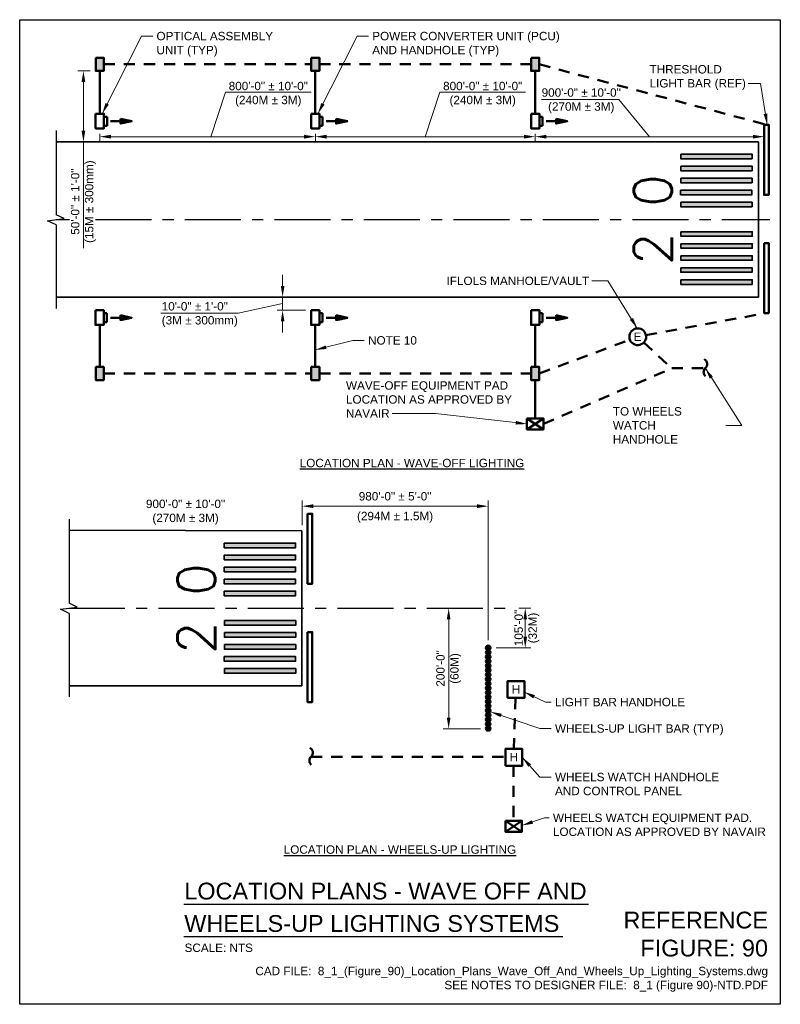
# Model space of a CAD drawing. Header units: inches. Extents: x 0 to 8.5, y 0 to 11.
import ezdxf
from ezdxf.enums import TextEntityAlignment as Align

# ---------------------------------------------------------------- set-up
doc = ezdxf.new("R2010")
doc.units = ezdxf.units.IN
doc.header["$LTSCALE"] = 0.5
doc.header["$MEASUREMENT"] = 0
doc.header["$PDSIZE"] = 2
doc.linetypes.add('CENTER', pattern=[2, 1.25, -0.25, 0.25, -0.25])
doc.linetypes.add('HIDDEN', pattern=[0.375, 0.25, -0.125])
doc.layers.get('0').update_dxf_attribs({"linetype": 'CONTINUOUS', "lineweight": 35})
doc.layers.get('DEFPOINTS').update_dxf_attribs({"linetype": 'CONTINUOUS', "lineweight": 35})
for name, color, linetype, lineweight in [('C-RUNW-CNTR', 1, 'CENTER', 25), ('C-RUNW-EDGE', 6, 'CONTINUOUS', 35), ('C-RUNW-IDEN', 2, 'CONTINUOUS', 35), ('C-RUNW-THRS', 6, 'CONTINUOUS', 35), ('E-AFLD-CIRC-SERS', 203, 'CONTINUOUS', 50), ('E-AFLD-DEVC', 23, 'CONTINUOUS', 50), ('E-AFLD-JBOX @ 1', 23, 'CONTINUOUS', 50), ('E-AFLD-LITE-OBST', 203, 'CONTINUOUS', 50), ('E-AFLD-LITE-THRS', 203, 'CONTINUOUS', 50), ('E-AFLD-LITE-THRS @ 1', 203, 'CONTINUOUS', 50), ('G-ANNO-RDME', 5, 'CONTINUOUS', 18)]:
    doc.layers.add(name, color=color, linetype=linetype, lineweight=lineweight)
for name, color, linetype in [('G-ANNO-DIMS', 7, 'CONTINUOUS'), ('G-ANNO-SYMB', 6, 'CONTINUOUS'), ('G-ANNO-TEXT', 7, 'CONTINUOUS'), ('G-ANNO-TTLB', 7, 'CONTINUOUS')]:
    doc.layers.add(name, color=color, linetype=linetype)
doc.styles.add('00-E-TITLE-1_1', font='arial.ttf', dxfattribs={"height": 0.1875})
doc.styles.add('01-E-BLDG-1_1', font='arial.ttf', dxfattribs={"height": 0.09375})
doc.styles.add('ARIAL', font='arial.ttf')
doc.styles.add('SIMPLEX', font='simplex.shx')
doc.dimstyles.new('01-E-BLDG-1_1', dxfattribs={"dimtxt": 0.09375, "dimasz": 0.125, "dimexe": 0.0625, "dimexo": 0.0625, "dimgap": 0.0625, "dimtad": 1, "dimdec": 4, "dimzin": 3, "dimdsep": 46, "dimlunit": 4, "dimtxsty": '01-E-BLDG-1_1', "dimcen": 0.0625, "dimclrd": 1, "dimclre": 1, "dimclrt": 256, "dimazin": 0, "dimtfac": 1, "dimtdec": 4, "dimtmove": 1, "dimatfit": 3, "dimfxl": 1, "dimfrac": 2, "dimtolj": 1, "dimtzin": 3, "dimlwd": 0, "dimlwe": 0, "dimarcsym": 0})

# ---------------------------------------------------------------- blocks, each defined once
blk = doc.blocks.new('BREAK')
at = {"color": 0, "linetype": 'Continuous', "flags": 128}
blk.add_lwpolyline([(0, 0), (0.046625, 0.097375), (0.069125, -0.090125), (0.112375, 0)], dxfattribs=at)
blk = doc.blocks.new('*D3')
at = {"layer": 'DEFPOINTS', "color": 0, "transparency": 16777216}
for p in [(5.236, 5.565), (3.155, 5.291), (5.236, 4.007)]:
    blk.add_point(p, dxfattribs=at)
at = {"layer": 'G-ANNO-DIMS', "color": 1, "lineweight": 0, "transparency": 16777216}
for p, q in [((3.155, 5.354), (3.155, 5.628)), ((5.236, 4.07), (5.236, 5.628)), ((3.28, 5.565), (5.111, 5.565))]:
    blk.add_line(p, q, dxfattribs=at)
at = {"layer": 'G-ANNO-DIMS', "color": 1, "transparency": 16777216}
for points in [[(3.28, 5.586), (3.28, 5.544), (3.155, 5.565)], [(5.111, 5.586), (5.111, 5.544), (5.236, 5.565)]]:
    blk.add_solid(points, dxfattribs=at)
at = {"layer": 'G-ANNO-DIMS', "transparency": 16777216, "char_height": 0.09375, "attachment_point": 5, "style": '01-E-BLDG-1_1'}
for s, insert in [('\\A1;980\'-0" %%P 5\'-0"', (4.195, 5.675)), ('\\A1;(294M %%P 1.5M)', (4.195, 5.441))]:
    blk.add_mtext(s, dxfattribs=dict(at, insert=insert))
blk = doc.blocks.new('*D4')
at = {"layer": 'DEFPOINTS', "color": 0, "transparency": 16777216}
for p in [(4.794, 4.426), (4.794, 3.078), (5.21, 3.078)]:
    blk.add_point(p, dxfattribs=at)
at = {"layer": 'G-ANNO-DIMS', "color": 1, "lineweight": 0, "transparency": 16777216}
for p, q in [((4.794, 4.301), (4.794, 3.203)), ((5.148, 3.078), (4.731, 3.078))]:
    blk.add_line(p, q, dxfattribs=at)
at = {"layer": 'G-ANNO-DIMS', "color": 1, "transparency": 16777216}
for points in [[(4.773, 4.301), (4.814, 4.301), (4.794, 4.426)], [(4.773, 3.203), (4.814, 3.203), (4.794, 3.078)]]:
    blk.add_solid(points, dxfattribs=at)
at = {"layer": 'G-ANNO-DIMS', "transparency": 16777216, "insert": (4.794, 3.752), "char_height": 0.09375, "attachment_point": 5, "rotation": 90, "style": '01-E-BLDG-1_1'}
blk.add_mtext('\\A1;200\'-0"\\P(60M)', dxfattribs=at)
blk = doc.blocks.new('*D5')
at = {"layer": 'DEFPOINTS', "color": 0, "transparency": 16777216}
for p in [(5.514, 4.426), (5.65, 4.426), (5.261, 3.982)]:
    blk.add_point(p, dxfattribs=at)
at = {"layer": 'G-ANNO-DIMS', "color": 1, "lineweight": 0, "transparency": 16777216}
for p, q in [((5.577, 4.426), (5.712, 4.426)), ((5.65, 4.107), (5.65, 4.301)), ((5.324, 3.982), (5.712, 3.982))]:
    blk.add_line(p, q, dxfattribs=at)
at = {"layer": 'G-ANNO-DIMS', "color": 1, "transparency": 16777216}
for points in [[(5.629, 4.301), (5.67, 4.301), (5.65, 4.426)], [(5.629, 4.107), (5.67, 4.107), (5.65, 3.982)]]:
    blk.add_solid(points, dxfattribs=at)
at = {"layer": 'G-ANNO-DIMS', "transparency": 16777216, "insert": (5.668, 4.204), "char_height": 0.09375, "attachment_point": 5, "rotation": 90, "style": '01-E-BLDG-1_1'}
blk.add_mtext('\\A1;105\'-0"\\P(32M)', dxfattribs=at)
blk = doc.blocks.new('1DIR')
at = {"linetype": 'Continuous'}
h = blk.add_hatch(color=0, dxfattribs=at)
h.dxf.hatch_style = 1
h.paths.add_polyline_path([(0.1185, 0), (-0.00725, 0.0265), (-0.00725, -0.02625)])
at = {"color": 0, "linetype": 'Continuous'}
blk.add_line((-0.00725, 0), (-0.1185, 0), dxfattribs=at)
at = {"linetype": 'Continuous', "flags": 128}
blk.add_lwpolyline([(-0.00725, 0.0265), (0.1185, 0), (-0.00725, -0.02625)], close=True, dxfattribs=at)
blk = doc.blocks.new('CPLTM')
at = {"color": 0, "linetype": 'Continuous'}
for centre, radius, start, end in [((-0.042, 0.046), 0.0616, 312.3419, 63.549), ((0.042, -0.044), 0.0612, 133.6326, 226.6061)]:
    blk.add_arc(centre, radius, start, end, dxfattribs=at)
blk = doc.blocks.new('*D8')
at = {"layer": 'DEFPOINTS', "color": 0, "transparency": 16777216}
for p in [(0.894, 9.786), (3.304, 9.786), (3.304, 9.693)]:
    blk.add_point(p, dxfattribs=at)
at = {"layer": 'G-ANNO-DIMS', "color": 1, "lineweight": 0, "transparency": 16777216}
for p, q in [((0.894, 9.723), (0.894, 9.631)), ((1.019, 9.693), (3.179, 9.693)), ((3.304, 9.723), (3.304, 9.631))]:
    blk.add_line(p, q, dxfattribs=at)
at = {"layer": 'G-ANNO-DIMS', "color": 1, "transparency": 16777216}
for points in [[(1.019, 9.714), (1.019, 9.672), (0.894, 9.693)], [(3.179, 9.714), (3.179, 9.672), (3.304, 9.693)]]:
    blk.add_solid(points, dxfattribs=at)
at = {"layer": 'G-ANNO-DIMS', "transparency": 16777216, "insert": (2.778, 10.167), "char_height": 0.09375, "attachment_point": 5, "style": '01-E-BLDG-1_1'}
blk.add_mtext('\\A1;800\'-0" %%P 10\'-0"\\P(240M %%P 3M)', dxfattribs=at)
blk = doc.blocks.new('*D9')
at = {"layer": 'DEFPOINTS', "color": 0, "transparency": 16777216}
for p in [(3.304, 9.786), (5.761, 9.786), (5.761, 9.693)]:
    blk.add_point(p, dxfattribs=at)
at = {"layer": 'G-ANNO-DIMS', "color": 1, "lineweight": 0, "transparency": 16777216}
for p, q in [((3.304, 9.723), (3.304, 9.631)), ((3.429, 9.693), (5.636, 9.693)), ((5.761, 9.723), (5.761, 9.631))]:
    blk.add_line(p, q, dxfattribs=at)
at = {"layer": 'G-ANNO-DIMS', "color": 1, "transparency": 16777216}
for points in [[(3.429, 9.714), (3.429, 9.672), (3.304, 9.693)], [(5.636, 9.714), (5.636, 9.672), (5.761, 9.693)]]:
    blk.add_solid(points, dxfattribs=at)
at = {"layer": 'G-ANNO-DIMS', "transparency": 16777216, "insert": (5.174, 10.167), "char_height": 0.09375, "attachment_point": 5, "style": '01-E-BLDG-1_1'}
blk.add_mtext('\\A1;800\'-0" %%P 10\'-0"\\P(240M %%P 3M)', dxfattribs=at)
blk = doc.blocks.new('*D10')
at = {"layer": 'DEFPOINTS', "color": 0, "transparency": 16777216}
for p in [(5.761, 9.786), (8.319, 9.786), (8.319, 9.693)]:
    blk.add_point(p, dxfattribs=at)
at = {"layer": 'G-ANNO-DIMS', "color": 1, "lineweight": 0, "transparency": 16777216}
for p, q in [((5.761, 9.723), (5.761, 9.631)), ((5.886, 9.693), (8.194, 9.693)), ((8.319, 9.723), (8.319, 9.631))]:
    blk.add_line(p, q, dxfattribs=at)
at = {"layer": 'G-ANNO-DIMS', "color": 1, "transparency": 16777216}
for points in [[(5.886, 9.714), (5.886, 9.672), (5.761, 9.693)], [(8.194, 9.714), (8.194, 9.672), (8.319, 9.693)]]:
    blk.add_solid(points, dxfattribs=at)
at = {"layer": 'G-ANNO-DIMS', "transparency": 16777216, "insert": (6.275, 10.094), "char_height": 0.09375, "attachment_point": 5, "style": '01-E-BLDG-1_1'}
blk.add_mtext('\\A1;900\'-0" %%P 10\'-0"\\P(270M %%P 3M)', dxfattribs=at)
blk = doc.blocks.new('*D11')
at = {"layer": 'DEFPOINTS', "color": 0, "transparency": 16777216}
for p in [(0.712, 10.428), (0.849, 10.428), (0.489, 9.636)]:
    blk.add_point(p, dxfattribs=at)
at = {"layer": 'G-ANNO-DIMS', "color": 1, "lineweight": 0, "transparency": 16777216}
for p, q in [((0.787, 10.428), (0.649, 10.428)), ((0.712, 9.761), (0.712, 10.303)), ((0.551, 9.636), (0.774, 9.636)), ((0.712, 8.449), (0.712, 9.636))]:
    blk.add_line(p, q, dxfattribs=at)
at = {"layer": 'G-ANNO-DIMS', "color": 1, "transparency": 16777216}
for points in [[(0.691, 10.303), (0.733, 10.303), (0.712, 10.428)], [(0.691, 9.761), (0.733, 9.761), (0.712, 9.636)]]:
    blk.add_solid(points, dxfattribs=at)
at = {"layer": 'G-ANNO-DIMS', "transparency": 16777216, "insert": (0.712, 8.967), "char_height": 0.09375, "attachment_point": 5, "rotation": 90, "style": '01-E-BLDG-1_1'}
blk.add_mtext('\\A1;50\'-0" %%P 1\'-0"\\P(15M %%P 300mm)', dxfattribs=at)
blk = doc.blocks.new('*D12')
at = {"layer": 'DEFPOINTS', "color": 0, "transparency": 16777216}
for p in [(2.938, 7.901), (3.257, 7.901), (3.257, 7.754)]:
    blk.add_point(p, dxfattribs=at)
at = {"layer": 'G-ANNO-DIMS', "color": 1, "lineweight": 0, "transparency": 16777216}
for p, q in [((2.938, 8.026), (2.938, 8.151)), ((2.938, 7.754), (2.938, 7.901)), ((3.194, 7.754), (2.876, 7.754)), ((2.938, 7.629), (2.938, 7.504))]:
    blk.add_line(p, q, dxfattribs=at)
at = {"layer": 'G-ANNO-DIMS', "color": 1, "transparency": 16777216}
for points in [[(2.918, 8.026), (2.959, 8.026), (2.938, 7.901)], [(2.918, 7.629), (2.959, 7.629), (2.938, 7.754)]]:
    blk.add_solid(points, dxfattribs=at)
blk = doc.blocks.new('EMANH')
at = {"color": 0, "linetype": 'Continuous'}
blk.add_arc((0.003, 0), 0.125, 92.6509, 92.2231, dxfattribs=at)
at = {"color": 0, "linetype": 'Continuous', "style": 'ARIAL'}
blk.add_text('E', height=0.125, dxfattribs=at).set_placement((0, 0), align=Align.MIDDLE)
blk = doc.blocks.new('EHANDH')
at = {"color": 0, "linetype": 'Continuous'}
blk.add_lwpolyline([(-0.1215, -0.13175), (0.1285, -0.13175), (0.1285, 0.11825), (-0.1215, 0.11825)], close=True, dxfattribs=at)
at = {"color": 0, "linetype": 'Continuous', "style": 'ARIAL'}
blk.add_text('H', height=0.125, dxfattribs=at).set_placement((0.00375, -0.00425), align=Align.MIDDLE)
blk = doc.blocks.new('THL')
at = {"linetype": 'Continuous'}
h = blk.add_hatch(color=0, dxfattribs=at)
h.dxf.hatch_style = 1
h.paths.add_polyline_path([(0, -0.28, 0.997523), (0, 0.28)])
at = {"color": 0, "linetype": 'Continuous'}
blk.add_line((0, 0.28), (0, -0.28), dxfattribs=at)
blk.add_circle((0, 0), 0.278, dxfattribs=at)
blk.add_arc((0, 0), 0.278, 270.142, 89.858, dxfattribs=at)

msp = doc.modelspace()

# ---------------------------------------------------------------- hatches: boundary and pattern name
at = {"layer": 'C-RUNW-THRS'}
for points in [[(7.38801, 9.49794), (8.18529, 9.49794), (8.18529, 9.44632), (7.38801, 9.44632)], [(7.38801, 9.36373), (8.18529, 9.36373), (8.18529, 9.31211), (7.38801, 9.31211)], [(7.38801, 9.22952), (8.18529, 9.22952), (8.18529, 9.1779), (7.38801, 9.1779)], [(7.38595, 9.09532), (8.18322, 9.09532), (8.18322, 9.0437), (7.38595, 9.0437)], [(7.38801, 8.96111), (8.18529, 8.96111), (8.18529, 8.90949), (7.38801, 8.90949)], [(7.38884, 8.63178), (8.18612, 8.63178), (8.18612, 8.58017), (7.38884, 8.58017)], [(7.38884, 8.49758), (8.18612, 8.49758), (8.18612, 8.44596), (7.38884, 8.44596)], [(7.38884, 8.36337), (8.18612, 8.36337), (8.18612, 8.31175), (7.38884, 8.31175)], [(7.38678, 8.22916), (8.18406, 8.22916), (8.18406, 8.17754), (7.38678, 8.17754)], [(7.38884, 8.09496), (8.18612, 8.09496), (8.18612, 8.04334), (7.38884, 8.04334)], [(2.28671, 5.15289), (3.08399, 5.15289), (3.08399, 5.10128), (2.28671, 5.10128)], [(2.28671, 5.01869), (3.08399, 5.01869), (3.08399, 4.96707), (2.28671, 4.96707)], [(2.28671, 4.88448), (3.08399, 4.88448), (3.08399, 4.83286), (2.28671, 4.83286)], [(2.28465, 4.75027), (3.08192, 4.75027), (3.08192, 4.69865), (2.28465, 4.69865)], [(2.28671, 4.61607), (3.08399, 4.61607), (3.08399, 4.56445), (2.28671, 4.56445)], [(2.28754, 4.28674), (3.08482, 4.28674), (3.08482, 4.23512), (2.28754, 4.23512)], [(2.28754, 4.15253), (3.08482, 4.15253), (3.08482, 4.10092), (2.28754, 4.10092)], [(2.28754, 4.01833), (3.08482, 4.01833), (3.08482, 3.96671), (2.28754, 3.96671)], [(2.28548, 3.88412), (3.08276, 3.88412), (3.08276, 3.8325), (2.28548, 3.8325)], [(2.28754, 3.74991), (3.08482, 3.74991), (3.08482, 3.69829), (2.28754, 3.69829)]]:
    msp.add_hatch(color=256, dxfattribs=at).paths.add_polyline_path(points)
at = {"layer": 'E-AFLD-DEVC'}
for points in [[(0.8492, 10.57462), (0.9396, 10.57462), (0.9396, 10.4283), (0.8492, 10.4283)], [(3.25847, 10.57462), (3.34888, 10.57462), (3.34888, 10.4283), (3.25847, 10.4283)], [(5.71575, 10.57462), (5.80615, 10.57462), (5.80615, 10.4283), (5.71575, 10.4283)], [(0.8492, 7.12047), (0.9396, 7.12047), (0.9396, 6.97415), (0.8492, 6.97415)], [(3.25847, 7.12047), (3.34888, 7.12047), (3.34888, 6.97415), (3.25847, 6.97415)], [(5.71575, 7.12047), (5.80615, 7.12047), (5.80615, 6.97415), (5.71575, 6.97415)]]:
    msp.add_hatch(color=256, dxfattribs=at).paths.add_polyline_path(points)

# ---------------------------------------------------------------- linework, layer by layer
at = {"layer": 'C-RUNW-CNTR', "linetype": 'CENTER'}
for p, q in [((0.40724, 8.76626), (0.55805, 8.76626)), ((0.84734, 8.76626), (8.38105, 8.76626)), ((0.55132, 4.42568), (5.51444, 4.42568))]:
    msp.add_line(p, q, dxfattribs=at)
at = {"layer": 'C-RUNW-EDGE'}
for p, q in [((0.4036, 9.63636), (8.25599, 9.63636)), ((8.25605, 9.63636), (8.25605, 7.90128)), ((8.25599, 7.90128), (0.40787, 7.90128)), ((0.55179, 5.29658), (3.15475, 5.29131)), ((3.15475, 5.29131), (3.15475, 3.55624)), ((3.15475, 3.55624), (0.55179, 3.55853))]:
    msp.add_line(p, q, dxfattribs=at)
at = {"layer": 'C-RUNW-THRS'}
for points in [[(7.38801, 9.49794), (8.18529, 9.49794), (8.18529, 9.44632), (7.38801, 9.44632)], [(7.38801, 9.36373), (8.18529, 9.36373), (8.18529, 9.31211), (7.38801, 9.31211)], [(7.38801, 9.22952), (8.18529, 9.22952), (8.18529, 9.1779), (7.38801, 9.1779)], [(7.38595, 9.09532), (8.18322, 9.09532), (8.18322, 9.0437), (7.38595, 9.0437)], [(7.38801, 8.96111), (8.18529, 8.96111), (8.18529, 8.90949), (7.38801, 8.90949)], [(7.38884, 8.63178), (8.18612, 8.63178), (8.18612, 8.58017), (7.38884, 8.58017)], [(7.38884, 8.49758), (8.18612, 8.49758), (8.18612, 8.44596), (7.38884, 8.44596)], [(7.38884, 8.36337), (8.18612, 8.36337), (8.18612, 8.31175), (7.38884, 8.31175)], [(7.38678, 8.22916), (8.18406, 8.22916), (8.18406, 8.17754), (7.38678, 8.17754)], [(7.38884, 8.09496), (8.18612, 8.09496), (8.18612, 8.04334), (7.38884, 8.04334)], [(2.28671, 5.15289), (3.08399, 5.15289), (3.08399, 5.10128), (2.28671, 5.10128)], [(2.28671, 5.01869), (3.08399, 5.01869), (3.08399, 4.96707), (2.28671, 4.96707)], [(2.28671, 4.88448), (3.08399, 4.88448), (3.08399, 4.83286), (2.28671, 4.83286)], [(2.28465, 4.75027), (3.08192, 4.75027), (3.08192, 4.69865), (2.28465, 4.69865)], [(2.28671, 4.61607), (3.08399, 4.61607), (3.08399, 4.56445), (2.28671, 4.56445)], [(2.28754, 4.28674), (3.08482, 4.28674), (3.08482, 4.23512), (2.28754, 4.23512)], [(2.28754, 4.15253), (3.08482, 4.15253), (3.08482, 4.10092), (2.28754, 4.10092)], [(2.28754, 4.01833), (3.08482, 4.01833), (3.08482, 3.96671), (2.28754, 3.96671)], [(2.28548, 3.88412), (3.08276, 3.88412), (3.08276, 3.8325), (2.28548, 3.8325)], [(2.28754, 3.74991), (3.08482, 3.74991), (3.08482, 3.69829), (2.28754, 3.69829)]]:
    msp.add_lwpolyline(points, close=True, dxfattribs=at)
at = {"layer": 'E-AFLD-CIRC-SERS', "linetype": 'HIDDEN'}
for p, q in [((0.93803, 10.50146), (3.2563, 10.50146)), ((3.34671, 10.50146), (5.71575, 10.50146)), ((5.80615, 10.50146), (8.34516, 9.82574)), ((6.99856, 7.47529), (8.33907, 7.72127)), ((5.80615, 7.04731), (6.81836, 7.42584)), ((6.97451, 7.39347), (7.2871, 7.10594)), ((0.9396, 7.04731), (3.25847, 7.04731)), ((3.34888, 7.04731), (5.71575, 7.04731)), ((5.85309, 6.48336), (7.2871, 7.10594)), ((7.2871, 7.10594), (7.6622, 7.10594)), ((5.5401, 3.42336), (5.52025, 2.85354)), ((3.25625, 2.76485), (5.42847, 2.76485)), ((5.51959, 2.66604), (5.51959, 2.05074))]:
    msp.add_line(p, q, dxfattribs=at)
at = {"layer": 'E-AFLD-CIRC-SERS'}
for p, q in [((0.8944, 10.4283), (0.8944, 9.94901)), ((3.30367, 10.4283), (3.30367, 9.94901)), ((5.76095, 10.4283), (5.76095, 9.94901)), ((0.8944, 7.59061), (0.8944, 7.12047)), ((3.30328, 7.59061), (3.30367, 7.12047)), ((5.76095, 7.58999), (5.76095, 7.12047)), ((5.76095, 6.97415), (5.76095, 6.54477))]:
    msp.add_line(p, q, dxfattribs=at)
at = {"layer": 'E-AFLD-DEVC'}
for p, q in [((5.66881, 6.54477), (5.85309, 6.42196)), ((5.66881, 6.42196), (5.85309, 6.54477)), ((5.42745, 1.92793), (5.61173, 2.05074)), ((5.42745, 2.05074), (5.61173, 1.92793))]:
    msp.add_line(p, q, dxfattribs=at)
for points in [[(0.8492, 10.57462), (0.9396, 10.57462), (0.9396, 10.4283), (0.8492, 10.4283)], [(3.25847, 10.57462), (3.34888, 10.57462), (3.34888, 10.4283), (3.25847, 10.4283)], [(5.71575, 10.57462), (5.80615, 10.57462), (5.80615, 10.4283), (5.71575, 10.4283)], [(0.8492, 7.12047), (0.9396, 7.12047), (0.9396, 6.97415), (0.8492, 6.97415)], [(3.25847, 7.12047), (3.34888, 7.12047), (3.34888, 6.97415), (3.25847, 6.97415)], [(5.71575, 7.12047), (5.80615, 7.12047), (5.80615, 6.97415), (5.71575, 6.97415)], [(5.66881, 6.54477), (5.85309, 6.54477), (5.85309, 6.42196), (5.66881, 6.42196)], [(5.42745, 2.05074), (5.61173, 2.05074), (5.61173, 1.92793), (5.42745, 1.92793)]]:
    msp.add_lwpolyline(points, close=True, dxfattribs=at)
at = {"layer": 'E-AFLD-LITE-OBST'}
for p, q in [((0.94073, 9.91632), (0.97616, 9.91632)), ((0.97616, 9.91632), (0.97616, 9.81552)), ((3.35, 9.91632), (3.38543, 9.91632)), ((3.38543, 9.91632), (3.38543, 9.81552)), ((5.80728, 9.91632), (5.84271, 9.91632)), ((5.84271, 9.91632), (5.84271, 9.81552)), ((0.97616, 9.81552), (0.94073, 9.81552)), ((3.38543, 9.81552), (3.35, 9.81552)), ((5.84271, 9.81552), (5.80728, 9.81552)), ((0.93915, 7.72137), (0.97458, 7.72137)), ((0.97458, 7.72137), (0.97458, 7.62057)), ((3.34961, 7.72137), (3.38504, 7.72137)), ((3.38504, 7.72137), (3.38504, 7.62057)), ((5.80728, 7.72137), (5.84271, 7.72137)), ((5.84271, 7.72137), (5.84271, 7.62057)), ((0.97458, 7.62057), (0.93915, 7.62057)), ((3.38504, 7.62057), (3.34961, 7.62057)), ((5.84271, 7.62057), (5.80728, 7.62057))]:
    msp.add_line(p, q, dxfattribs=at)
at = {"layer": 'E-AFLD-LITE-OBST', "flags": 128}
for points in [[(0.84807, 9.94901), (0.94073, 9.94901), (0.94073, 9.78555), (0.84807, 9.78555)], [(3.25734, 9.94901), (3.35, 9.94901), (3.35, 9.78555), (3.25734, 9.78555)], [(5.71462, 9.94901), (5.80728, 9.94901), (5.80728, 9.78555), (5.71462, 9.78555)], [(0.84649, 7.75407), (0.93915, 7.75407), (0.93915, 7.59061), (0.84649, 7.59061)], [(3.25695, 7.75407), (3.34961, 7.75407), (3.34961, 7.59061), (3.25695, 7.59061)], [(5.71462, 7.75407), (5.80728, 7.75407), (5.80728, 7.59061), (5.71462, 7.59061)]]:
    msp.add_lwpolyline(points, close=True, dxfattribs=at)
at = {"layer": 'E-AFLD-LITE-THRS'}
for points in [[(8.31907, 9.82574), (8.37126, 9.82574), (8.37126, 9.04319), (8.31907, 9.04319)], [(8.31907, 8.5041), (8.37126, 8.5041), (8.37126, 7.72155), (8.31907, 7.72155)], [(3.21777, 5.4807), (3.26996, 5.4807), (3.26996, 4.69815), (3.21777, 4.69815)], [(3.21777, 4.15905), (3.26996, 4.15905), (3.26996, 3.3765), (3.21777, 3.3765)]]:
    msp.add_lwpolyline(points, close=True, dxfattribs=at)
at = {"layer": 'G-ANNO-SYMB'}
for p, q in [((0.40787, 9.76215), (0.40787, 8.8204)), ((0.40787, 8.70802), (0.40787, 7.77411)), ((0.55179, 5.42158), (0.55179, 4.47982)), ((0.55179, 4.36744), (0.55179, 3.43353))]:
    msp.add_line(p, q, dxfattribs=at)
at = {"layer": 'G-ANNO-TEXT', "linetype": 'Continuous', "lineweight": 30}
for p, q in [((1.83468, 1.11945), (6.35598, 1.11945)), ((1.83468, 0.75751), (6.07049, 0.75751))]:
    msp.add_line(p, q, dxfattribs=at)
at = {"layer": 'G-ANNO-TTLB'}
msp.add_lwpolyline([(8.5, 0), (0, 0), (0, 11), (8.5, 11)], close=True, dxfattribs=at)

# ---------------------------------------------------------------- block references
at = {"layer": 'E-AFLD-CIRC-SERS'}
for p in [(7.6622, 7.10594), (3.25625, 2.76485)]:
    msp.add_blockref('CPLTM', p, dxfattribs=at)
at = {"layer": 'E-AFLD-JBOX @ 1', "xscale": 0.75, "yscale": 0.75, "zscale": 0.75}
for name, p in [('EMANH', (6.90436, 7.458)), ('EHANDH', (5.54354, 3.52217)), ('EHANDH', (5.51959, 2.76485))]:
    msp.add_blockref(name, p, dxfattribs=at)
at = {"layer": 'E-AFLD-LITE-OBST'}
for p in [(1.13423, 9.86592), (3.5435, 9.86592), (6.00078, 9.86592), (1.13265, 7.67097), (3.54311, 7.67097), (6.00078, 7.67097)]:
    msp.add_blockref('1DIR', p, dxfattribs=at)
at = {"layer": 'E-AFLD-LITE-THRS @ 1', "xscale": 0.09, "yscale": 0.09, "zscale": 0.09}
for p in [(5.23579, 3.9822), (5.23554, 3.8822), (5.23554, 3.8322), (5.23566, 3.9322), (5.23544, 3.7322), (5.23554, 3.7822), (5.23535, 3.6322), (5.23544, 3.6822), (5.23526, 3.5322), (5.23535, 3.5822), (5.23526, 3.4822), (5.23526, 3.43221), (5.2351, 3.33221), (5.2351, 3.28221), (5.23518, 3.38221), (5.23502, 3.18221), (5.2351, 3.23221), (5.23502, 3.13221), (5.23502, 3.08221)]:
    msp.add_blockref('THL', p, dxfattribs=at)
at = {"layer": 'G-ANNO-SYMB', "rotation": 90}
for p in [(0.40787, 8.70802), (0.55179, 4.36744)]:
    msp.add_blockref('BREAK', p, dxfattribs=at)

# ---------------------------------------------------------------- texts
at = {"layer": 'C-RUNW-IDEN', "char_height": 0.421875, "width": 1.0898438, "attachment_point": 2, "rotation": 90, "style": 'SIMPLEX'}
for insert in [(6.86472, 8.76517), (1.76342, 4.42012)]:
    msp.add_mtext('2 0', dxfattribs=dict(at, insert=insert))
at = {"layer": 'G-ANNO-DIMS', "insert": (0.4481, 9.92842), "char_height": 0.09375, "attachment_point": 9, "style": '01-E-BLDG-1_1'}
msp.add_mtext('\\A1;', dxfattribs=at)
at = {"layer": 'G-ANNO-DIMS', "insert": (1.58706, 7.8452), "char_height": 0.09375, "width": 0.8611271, "attachment_point": 1, "rotation": 360, "style": '01-E-BLDG-1_1'}
msp.add_mtext('\\A1;10\'-0" %%P 1\'-0"\\P(3M %%P 300mm)', dxfattribs=at)
at = {"layer": 'G-ANNO-RDME', "attachment_point": 9, "rotation": 0}
for s, insert, char_height, width, style in [('REFERENCE FIGURE: 90', (8.36242, 0.53204), 0.1875, 1.660137, '00-E-TITLE-1_1'), ('CAD FILE:  8_1_(Figure_90)_Location_Plans_Wave_Off_And_Wheels_Up_Lighting_Systems.dwg\\PSEE NOTES TO DESIGNER FILE:  8_1 (Figure 90)-NTD.PDF', (8.36242, 0.14071), 0.09375, 5.8760972, '01-E-BLDG-1_1')]:
    msp.add_mtext(s, dxfattribs=dict(at, insert=insert, char_height=char_height, width=width, style=style))
at = {"layer": 'G-ANNO-TEXT', "style": '00-E-TITLE-1_1'}
for s, p in [('LOCATION PLANS - WAVE OFF AND', (1.83927, 1.11512)), ('WHEELS-UP LIGHTING SYSTEMS', (1.83927, 0.75318))]:
    msp.add_text(s, height=0.1875, dxfattribs=at).set_placement(p, align=Align.BOTTOM_LEFT)
at = {"layer": 'G-ANNO-TEXT', "style": '01-E-BLDG-1_1'}
msp.add_text('SCALE: NTS', height=0.09375, dxfattribs=at).set_placement((1.84255, 0.67853), align=Align.TOP_LEFT)
at = {"layer": 'G-ANNO-TEXT', "char_height": 0.09375, "rotation": 360, "style": '01-E-BLDG-1_1'}
for s, insert, width, attachment_point in [('\\A1;OPTICAL ASSEMBLY UNIT (TYP)', (1.52876, 10.86393), 1.3246282, 1), ('\\A1;POWER CONVERTER UNIT (PCU) AND HANDHOLE (TYP)', (3.9397, 10.86393), 2.1306603, 1), ('\\A1;THRESHOLD LIGHT BAR (REF)', (7.03863, 10.49288), 1.1902647, 1), ('\\A1;IFLOLS MANHOLE/VAULT', (4.77011, 8.12956), 1.6107578, 1), ('\\A1;NOTE 10', (3.89293, 7.46428), 1.8623156, 1), ('\\A1;WAVE-OFF EQUIPMENT PAD\\PLOCATION AS APPROVED BY NAVAIR', (3.64627, 6.96049), 2.1867776, 1), ('\\A1;TO WHEELS WATCH HANDHOLE', (6.62866, 6.67134), 1.2373465, 1), ('\\A1;{\\LLOCATION PLAN - WAVE-OFF LIGHTING}', (4.38429, 6.04633), 2.6056914, 5), ('\\A1;900\'-0" %%P 10\'-0"\\P(270M %%P 3M)', (1.85327, 5.49851), 0.8898135, 5), ('\\A1;LIGHT BAR HANDHOLE ', (5.98207, 3.42371), 1.8623156, 1), ('\\A1;WHEELS-UP LIGHT BAR (TYP)', (5.98207, 3.12837), 1.9262292, 1), ('\\A1;WHEELS WATCH HANDHOLE AND CONTROL PANEL', (5.98207, 2.58627), 1.8623156, 1), ('\\A1;WHEELS WATCH EQUIPMENT PAD. LOCATION AS APPROVED BY NAVAIR', (5.95893, 2.13077), 2.433754, 1), ('\\A1;{\\LLOCATION PLAN - WHEELS-UP LIGHTING}', (4.24899, 1.72825), 2.6056914, 5)]:
    msp.add_mtext(s, dxfattribs=dict(at, insert=insert, width=width, attachment_point=attachment_point))

# ---------------------------------------------------------------- dimensions: what is measured, and where the dimension line sits
at = {"layer": 'G-ANNO-DIMS'}
for base, p1, p2, picture, middle in [((3.30367, 9.69305), (0.8944, 9.78555), (3.30367, 9.78555), '*D8', (2.77815, 10.16735)), ((5.76095, 9.69305), (3.30367, 9.78555), (5.76095, 9.78555), '*D9', (5.17404, 10.16705))]:
    dim = msp.add_linear_dim(base=base, p1=p1, p2=p2, text='800\'-0" %%P 10\'-0"\\P(240M %%P 3M)', dimstyle='01-E-BLDG-1_1', override={"dimtmove": 2}, dxfattribs=at)
    dim.commit()
    dim.dimension.update_dxf_attribs({"geometry": picture, "text_midpoint": middle, "dimtype": 160})
dim = msp.add_linear_dim(base=(8.31907, 9.69305), p1=(5.76095, 9.78555), p2=(8.31907, 9.78555), text='900\'-0" %%P 10\'-0"\\P(270M %%P 3M)', dimstyle='01-E-BLDG-1_1', dxfattribs=at)
dim.commit()
dim.dimension.update_dxf_attribs({"geometry": '*D10', "text_midpoint": (6.27533, 9.89193), "dimtype": 160})
for base, p1, p2, text, picture, middle in [((0.71181, 10.4283), (0.4886, 9.63636), (0.8492, 10.4283), '50\'-0" %%P 1\'-0"\\X(15M %%P 300mm)', '*D11', (0.71408, 8.96688)), ((5.6496, 4.42568), (5.26134, 3.98159), (5.51444, 4.42568), '105\'-0"\\X(32M)', '*D5', (5.66789, 4.20363))]:
    dim = msp.add_linear_dim(base=base, p1=p1, p2=p2, angle=90, text=text, dimstyle='01-E-BLDG-1_1', dxfattribs=at)
    dim.commit()
    dim.dimension.update_dxf_attribs({"geometry": picture, "text_midpoint": middle, "dimtype": 160})
for base, p1, p2, text, override, picture, middle in [((2.93837, 7.90128), (3.25695, 7.75407), (3.25695, 7.90128), ' ', {"dimse2": 1}, '*D12', (2.93837, 7.82767)), ((4.79361, 3.07759), (4.79361, 4.42568), (5.21039, 3.07759), '200\'-0"\\X(60M)', {"dimse1": 1}, '*D4', (4.79361, 3.75163))]:
    dim = msp.add_linear_dim(base=base, p1=p1, p2=p2, angle=90, text=text, dimstyle='01-E-BLDG-1_1', override=override, dxfattribs=at)
    dim.commit()
    dim.dimension.update_dxf_attribs({"geometry": picture, "text_midpoint": middle, "dimtype": 160})
dim = msp.add_linear_dim(base=(5.23573, 5.56511), p1=(3.15475, 5.29131), p2=(5.23573, 4.0072), text='980\'-0" %%P 5\'-0"\\X(294M %%P 1.5M)', dimstyle='01-E-BLDG-1_1', dxfattribs=at)
dim.commit()
dim.dimension.update_dxf_attribs({"geometry": '*D3', "text_midpoint": (4.19524, 5.56511)})

# ---------------------------------------------------------------- leaders
for points in [[(2.13642, 9.69305), (2.29919, 10.18946), (3.25712, 10.18946)], [(4.53231, 9.69305), (4.69508, 10.18946), (5.65301, 10.18946)], [(7.04001, 9.69305), (6.6965, 10.10921), (5.83286, 10.10921)], [(2.93837, 7.82767), (2.44252, 7.72319), (1.57889, 7.72319)]]:
    msp.add_leader(points, dimstyle='01-E-BLDG-1_1', override={"dimldrblk": 'None'}, dxfattribs=at)
at = {"layer": 'G-ANNO-TEXT'}
for points in [[(0.92163, 9.94901, 0.02984), (1.36006, 10.81547, 0.02984), (1.48674, 10.81547, 0.02984)], [(3.33257, 9.94901, 0.02984), (3.771, 10.81547, 0.02984), (3.89768, 10.81547, 0.02984)], [(8.35367, 9.82574, 0.02984), (8.27959, 10.28644, 0.02984), (8.14223, 10.28644, 0.02984)], [(6.9021, 7.55158, 0.02984), (6.57198, 8.08284, 0.02984), (6.3956, 8.08284, 0.02984)], [(3.30351, 7.31078, 0.02984), (3.72423, 7.41583, 0.02984), (3.85091, 7.41583, 0.02984)], [(7.6622, 7.10594, 0.02984), (8.07135, 6.4649, 0.02984), (7.89295, 6.4649, 0.02984)], [(5.66881, 6.48336), (4.64809, 6.59915), (4.16161, 6.59915)], [(5.63569, 3.49033, 0.02984), (5.87482, 3.37525, 0.02984), (5.94005, 3.37525, 0.02984)], [(5.26211, 3.26765, 0.02984), (5.81337, 3.07991, 0.02984), (5.94005, 3.07991, 0.02984)], [(5.61597, 2.75979, 0.02984), (5.81337, 2.53781, 0.02984), (5.94005, 2.53781, 0.02984)], [(5.61173, 1.99741, 0.02984), (5.866, 2.08231, 0.02984), (5.91691, 2.08231, 0.02984)]]:
    msp.add_leader(points, dimstyle='01-E-BLDG-1_1', dxfattribs=at)

doc.saveas('drawing.dxf')
